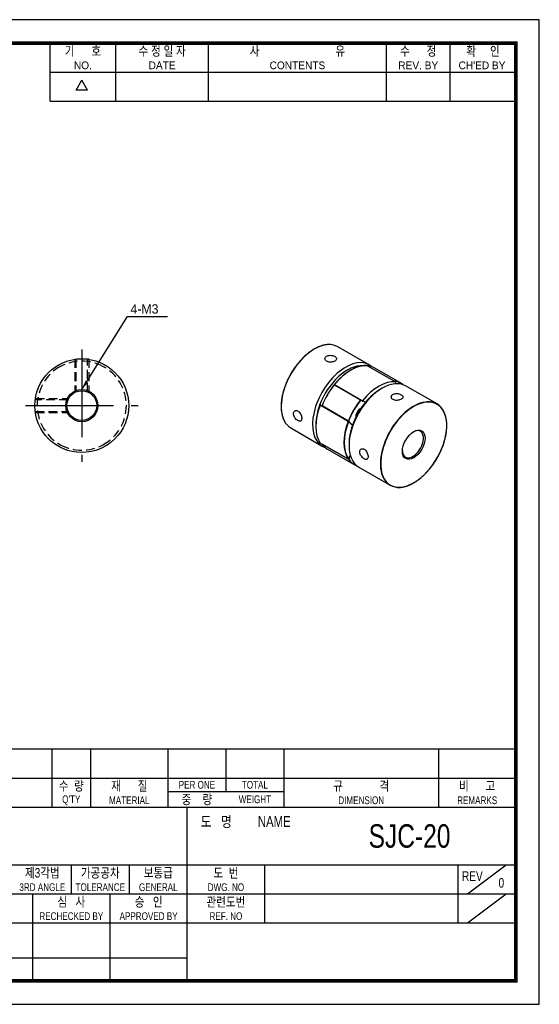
# Model space of a CAD drawing. Header units: millimetres. Extents: x 0 to 297, y 0 to 210.
# Tile 2 of 2: x 186 to 297, y 0 to 210. Entities that reach past the tile are written whole.
import ezdxf
from ezdxf.enums import TextEntityAlignment as Align

# ---------------------------------------------------------------- set-up
doc = ezdxf.new("R2010")
doc.units = ezdxf.units.MM
doc.header["$LTSCALE"] = 15
for name, pattern in [('CENTER', [2, 1.25, -0.25, 0.25, -0.25]), ('DASHED', [0.75, 0.5, -0.25]), ('HIDDEN2', [0.1875, 0.125, -0.0625])]:
    doc.linetypes.add(name, pattern=pattern)
doc.layers.get('0').update_dxf_attribs({"linetype": 'CONTINUOUS'})
for name, color, linetype in [('BM', 2, 'CONTINUOUS'), ('CT', 1, 'CENTER'), ('D', 7, 'CONTINUOUS'), ('DIM', 7, 'CONTINUOUS'), ('HD', 4, 'DASHED')]:
    doc.layers.add(name, color=color, linetype=linetype)
doc.styles.get("Standard").update_dxf_attribs({"font": 'Gulim.ttf', "width": 0.8, "height": 3})
doc.dimstyles.new('LIM', dxfattribs={"dimtxt": 2, "dimasz": 2, "dimexe": 2, "dimexo": 1, "dimgap": 1, "dimtad": 1, "dimdec": 3, "dimzin": 9, "dimdsep": 46, "dimtxsty": 'Standard', "dimcen": 3, "dimclrd": 1, "dimclre": 1, "dimadec": 0, "dimazin": 0, "dimtfac": 1, "dimtdec": 3, "dimtmove": 0, "dimatfit": 3, "dimfxl": 0, "dimtolj": 1, "dimtzin": 0, "dimarcsym": 0})

msp = doc.modelspace()

# ---------------------------------------------------------------- linework, layer by layer
for p, q in [((192.7139, 192.6407), (192.7139, 205)), ((206.7211, 192.6407), (206.7211, 205)), ((226.4959, 192.6407), (226.4959, 205)), ((264.3976, 192.6407), (264.3976, 205)), ((277.9928, 192.6407), (277.9928, 205)), ((192.7139, 198.8204), (291.588, 198.8204)), ((198.2565, 194.9765), (199.4924, 197.1172)), ((200.7283, 194.9765), (199.4924, 197.1172)), ((200.7283, 194.9765), (198.2565, 194.9765)), ((192.7139, 192.6407), (291.588, 192.6407)), ((292, 54.437), (147.8086, 54.437)), ((193.1259, 54.437), (193.1259, 42.0778)), ((201.3654, 54.437), (201.3654, 42.0778)), ((217.8444, 54.437), (217.8444, 42.0778)), ((230.2037, 54.437), (230.2037, 45.3736)), ((242.563, 54.437), (242.563, 42.0778)), ((275.521, 54.437), (275.521, 42.0778)), ((147.8086, 48.2574), (292, 48.2574)), ((217.8444, 45.3736), (242.563, 45.3736)), ((147.8086, 42.0778), (292, 42.0778)), ((221.9642, 5), (221.9642, 42.0778)), ((147.8086, 29.7185), (292, 29.7185)), ((197.2457, 29.7185), (197.2457, 23.5389)), ((209.6049, 29.7185), (209.6049, 23.5389)), ((238.4432, 29.7185), (238.4432, 17.3593)), ((279.6407, 29.7185), (279.6407, 17.3593)), ((281.7006, 23.5389), (289.9401, 29.7185)), ((147.8086, 23.5389), (221.9642, 23.5389)), ((189.0061, 23.5389), (189.0061, 5)), ((205.4852, 23.5389), (205.4852, 5)), ((221.9642, 23.5389), (292, 23.5389)), ((281.7006, 17.3593), (289.9401, 23.5389)), ((147.8086, 17.3593), (292, 17.3593)), ((147.8086, 9.8798), (221.9642, 9.8798))]:
    msp.add_line(p, q)
msp.add_lwpolyline([(297, 210), (0, 210), (0, 0), (297, 0)], close=True)
msp.add_lwpolyline([(292, 205, 0.8, 0.8, 0), (5, 205, 0.8, 0.8, 0), (5, 5, 0.8, 0.8, 0), (292, 5, 0.8, 0.8, 0)], format="xyseb", close=True)
at = {"layer": 'BM', "linetype": 'Continuous'}
for p, q in [((260.7363, 136.3854), (254.0541, 140.2434)), ((260.3678, 136.2047), (266.3429, 132.755)), ((260.3856, 136.2031), (265.9717, 132.9779)), ((267.4184, 132.5275), (261.8323, 135.7526)), ((266.3429, 132.755), (266.3484, 132.3459)), ((258.8651, 128.8749), (253.279, 132.1001)), ((253.3071, 132.1398), (259.362, 128.644)), ((253.3145, 132.1206), (258.9007, 128.8954)), ((253.35, 132.1882), (259.3251, 128.7385)), ((263.5144, 131.3994), (263.1609, 131.1953)), ((275.1966, 128.0367), (268.5144, 131.8947)), ((259.9701, 128.4221), (259.3775, 128.6369)), ((250.1785, 127.7926), (250.2975, 127.8513)), ((256.2642, 124.335), (250.2892, 127.7847)), ((256.3554, 124.3556), (250.3004, 127.8514)), ((250.7189, 127.6658), (256.305, 124.4406)), ((256.305, 124.3996), (250.7189, 127.6247)), ((244.0541, 122.9229), (250.7363, 119.0649)), ((249.3723, 123.6427), (249.3723, 123.2344)), ((256.2947, 116.2492), (250.3197, 119.6989)), ((256.305, 116.2346), (250.7189, 119.4598)), ((251.8323, 118.4321), (257.4184, 115.207)), ((256.4434, 119.5602), (256.4434, 119.1519)), ((258.5144, 114.5742), (265.1966, 110.7162))]:
    msp.add_line(p, q, dxfattribs=at)
at = {"layer": 'BM', "linetype": 'HIDDEN2'}
for p, q in [((197.9773, 137.6119), (198.2273, 137.6119)), ((200.7273, 137.6119), (200.7273, 137.6124)), ((200.9773, 137.6124), (200.7273, 137.6124)), ((198.2273, 130.6096), (198.2273, 130.6089)), ((189.5557, 128.9404), (189.5552, 128.9404)), ((196.558, 126.4404), (196.5587, 126.4404))]:
    msp.add_line(p, q, dxfattribs=at)
at = {"layer": 'BM', "linetype": 'Continuous'}
for radius in [10, 3.425, 3.175]:
    msp.add_circle((199.4773, 127.6904), radius, dxfattribs=at)
at = {"layer": 'BM', "linetype": 'HIDDEN2'}
msp.add_arc((199.4773, 127.6904), 9.5, 61.64065, 118.35935, dxfattribs=at)
at = {"layer": 'BM', "linetype": 'Continuous'}
for centre, radius, start, end in [((266.6185, 121.4423), 17.0947, 141.404664, 158.595336), ((253.2968, 132.075), 0.05, 84.64165, 141.306516), ((248.5817, 127.3402), 6.6158, 178.433774, 205.779998), ((250.7494, 127.6629), 0.05, 158.693484, 215.35835), ((256.3595, 124.1505), 0.2077, 93.2262, 117.312159), ((250.7494, 119.4979), 0.05, 204.803645, 215.35835), ((266.9647, 112.1566), 11.4071, 156.597235, 158.882199)]:
    msp.add_arc(centre, radius, start, end, dxfattribs=at)
for centre, major_axis, ratio, start_param, end_param in [((249.0541, 131.5831), (-5, -8.6603), 0.57735027, 3.49424475, 5.93102962), ((249.0541, 131.5831), (-5, -8.6603), 0.57735027, 3.14159265, 3.49424475), ((255.7363, 127.7252), (-5, -8.6603), 0.57735027, 3.03177048, 6.28318531), ((256.0898, 127.521), (-4.75, -8.2272), 0.57735027, 3.42161054, 5.00282311), ((256.8323, 127.0924), (5, 8.6603), 0.57735027, 0.26179939, 1.30031482), ((260.3678, 136.1575), (-0.0047, -0.0498), 0.78928543, 2.79421697, 3.14159265), ((260.3678, 136.1575), (0.025, 0.0433), 0.57735027, 0.25889569, 0.61429229), ((256.8323, 127.0924), (-5, -8.6603), 0.57735027, 3.14159265, 3.40048835), ((263.5144, 123.2344), (5, 8.6603), 0.57735027, 0, 3.14159265), ((262.8073, 123.6427), (5, 8.6603), 0.57735027, 0.26179939, 1.30031482), ((265.954, 132.9323), (0.025, 0.0433), 0.57735027, 0.25889569, 0.61429229), ((262.4184, 123.8672), (-5, -8.6603), 0.57735027, 3.03177048, 3.40048835), ((265.954, 132.9323), (-0.0047, -0.0498), 0.78928543, 2.23064897, 2.79421697), ((262.4538, 123.8468), (-4.975, -8.617), 0.57735027, 3.0585276, 3.38393002), ((256.8323, 127.0924), (5, 8.6603), 0.57735027, 1.31190063, 1.82969202), ((253.2968, 132.075), (0.025, 0.0433), 0.57735027, 0.25889569, 1.31190063), ((253.3321, 132.1831), (0.025, 0.0433), 0.57735027, 2.87362371, 3.14159265), ((253.2968, 132.075), (-0.0047, -0.0498), 0.78928543, 2.79421697, 3.14159265), ((249.7612, 123.0099), (-5, -8.6603), 0.57735027, 3.39538875, 3.40048835), ((263.1609, 123.4386), (4.75, 8.2272), 0.57735027, 0.78539816, 1.2803622), ((262.4184, 123.8672), (-5, -8.6603), 0.57735027, 4.45349329, 4.97128467), ((263.1609, 123.4386), (4.75, 8.2272), 0.57735027, 1.2803622, 2.35619449), ((262.4538, 123.8468), (4.975, 8.617), 0.57735027, 1.34442414, 1.7623974), ((262.4538, 123.8468), (4.975, 8.617), 0.57735027, 1.31190063, 1.34442414), ((258.8829, 128.8499), (0.025, 0.0433), 0.57735027, 0.25889569, 1.31190063), ((258.8829, 128.8499), (0.039, -0.0313), 0.20903391, 0.63154567, 2.202342), ((255.3474, 119.7847), (-5, -8.6603), 0.57735027, 3.39538875, 3.40048835), ((258.8829, 128.8499), (-0.0047, -0.0498), 0.78928543, 1.22342064, 2.79421697), ((255.3827, 119.7643), (-4.975, -8.617), 0.57735027, 3.37523128, 3.40048835), ((270.1966, 119.3765), (5, 8.6603), 0.57735027, 0.35465649, 2.789762), ((270.232, 119.3561), (-4.975, -8.617), 0.57735027, 0, 4.45135696), ((270.1966, 119.3765), (5, 8.6603), 0.57735027, 0, 0.35465649), ((256.4434, 127.3169), (-5, -8.6603), 0.57735027, 4.98287049, 6.02138592), ((256.0898, 127.521), (-4.75, -8.2272), 0.57735027, 5.00282311, 5.49778714), ((250.7494, 127.6629), (0.0408, 0.0289), 0.78928543, 3.14159265, 3.48896834), ((250.7494, 127.6629), (-0.025, -0.0433), 0.57735027, 4.97128467, 6.02428962), ((256.8323, 135.2573), (5, 8.6603), 0.57735027, 2.88269696, 2.88779656), ((258.9182, 125.888), (-0.75, -1.299), 0.57735027, 3.82126647, 5.60351149), ((270.1966, 119.3765), (5, 8.6603), 0.57735027, 5.9186448, 6.28318531), ((249.0541, 131.5831), (-5, -8.6603), 0.57735027, 5.93102962, 6.28318531), ((262.4184, 123.8672), (-5, -8.6603), 0.57735027, 4.98287049, 6.02138592), ((262.4538, 123.8468), (-4.975, -8.617), 0.57735027, 4.97784536, 6.0127038), ((256.3356, 124.4378), (-0.025, -0.0433), 0.57735027, 4.97128467, 6.02428962), ((256.3356, 124.4378), (0.0466, -0.0182), 0.20903391, 4.08084331, 5.65163964), ((256.3356, 124.4378), (0.0408, 0.0289), 0.78928543, 3.48896834, 5.05976467), ((262.4184, 132.0322), (5, 8.6603), 0.57735027, 2.88269696, 2.88779656), ((256.3304, 124.3123), (-0.025, -0.0433), 0.57735027, 2.88843208, 3.4095616), ((262.4538, 132.0118), (5, 8.6603), 0.57735027, 2.88843208, 3.08586831), ((262.4538, 123.8468), (4.975, 8.617), 0.57735027, 1.7623974, 1.82969202), ((262.4538, 132.0118), (4.975, 8.617), 0.57735027, 2.88269696, 3.08394967), ((270.232, 119.3561), (-4.975, -8.617), 0.57735027, 4.45135696, 5.0210737), ((270.0552, 119.4581), (-1.5875, -2.7496), 0.57735027, 0, 3.88835731), ((250.7494, 119.4979), (0.0408, 0.0289), 0.78928543, 3.14159265, 3.48896834), ((250.7494, 119.4979), (-0.025, -0.0433), 0.57735027, 5.66889302, 6.02428962), ((256.8323, 127.0924), (5, 8.6603), 0.57735027, 2.88269696, 3.14159265), ((255.7363, 127.7252), (-5, -8.6603), 0.57735027, 0, 0.10982218), ((270.232, 119.3561), (-4.975, -8.617), 0.57735027, 5.0210737, 6.28318531), ((270.0552, 119.4581), (-1.5875, -2.7496), 0.57735027, 5.53642065, 6.28318531), ((256.3356, 116.2728), (-0.025, -0.0433), 0.57735027, 5.64850103, 6.02428962), ((256.3356, 116.2728), (-0.0408, -0.0289), 0.78928543, 0.34737569, 1.91817202), ((262.4184, 123.8672), (5, 8.6603), 0.57735027, 2.88269696, 3.25141483), ((256.3356, 116.2728), (-0.0466, 0.0182), 0.20903391, 1.39479526, 2.51004698), ((262.4538, 115.6818), (-5.025, -8.7036), 0.57735027, 4.92437557, 4.96554955), ((262.4538, 115.6818), (4.975, 8.617), 0.57735027, 1.73932306, 1.82969202), ((262.4538, 123.8468), (4.975, 8.617), 0.57735027, 2.88269696, 3.22465771), ((262.4538, 115.6818), (-5.025, -8.7036), 0.57735027, 4.87285649, 4.92437557), ((270.1966, 119.3765), (5, 8.6603), 0.57735027, 2.789762, 3.50353374)]:
    msp.add_ellipse(centre, major_axis=major_axis, ratio=ratio, start_param=start_param, end_param=end_param, dxfattribs=at)
msp.add_ellipse((270.232, 119.3561), major_axis=(1.7125, 2.9661), ratio=0.57735027, dxfattribs=at)
for points, knots in [([(252.0019, 140.7105), (251.9126, 140.706), (251.7464, 140.6969), (251.4577, 140.6596), (251.1555, 140.6037), (250.8468, 140.5288), (250.5351, 140.4357), (250.2201, 140.3245), (249.9029, 140.1953), (249.584, 140.0485), (249.264, 139.8844), (248.9436, 139.7034), (248.6235, 139.5057), (248.3043, 139.2919), (247.9866, 139.0623), (247.6712, 138.8174), (247.3586, 138.5578), (247.0495, 138.284), (246.7446, 137.9964), (246.4443, 137.6958), (246.1494, 137.3828), (245.8604, 137.0579), (245.578, 136.7218), (245.3026, 136.3753), (245.0349, 136.019), (244.7754, 135.6537), (244.5246, 135.2801), (244.283, 134.8989), (244.0512, 134.511), (243.8296, 134.1171), (243.6186, 133.7181), (243.4187, 133.3146), (243.2303, 132.9077), (243.0538, 132.4981), (242.8895, 132.0865), (242.7378, 131.674), (242.599, 131.2613), (242.4733, 130.8492), (242.361, 130.4386), (242.2624, 130.0303), (242.1777, 129.6251), (242.107, 129.2239), (242.0505, 128.8277), (242.0083, 128.4362), (241.9807, 128.0545), (241.9696, 127.7422), (241.9686, 127.5779), (241.9684, 127.521)], [0, 0, 0, 0, 0.01880941, 0.04137802, 0.06395725, 0.08654522, 0.10914006, 0.13174004, 0.15434364, 0.1769496, 0.19955687, 0.22216462, 0.2447721, 0.26737889, 0.28998473, 0.31258944, 0.33519292, 0.35779515, 0.38039614, 0.40299593, 0.4255946, 0.44819224, 0.47078896, 0.49338487, 0.5159801, 0.53857478, 0.56116902, 0.58376296, 0.60635674, 0.62895049, 0.65154432, 0.67413835, 0.69673269, 0.7193275, 0.74192291, 0.76451904, 0.78711602, 0.809714, 0.83231308, 0.85491338, 0.877515, 0.90011803, 0.92272252, 0.94532851, 0.96793596, 0.99054481, 1, 1, 1, 1]), ([(251.6704, 137.1529), (251.7689, 137.096), (251.8857, 137.0507), (252.011, 137.0202), (252.1364, 136.9897), (252.2737, 136.9733), (252.4118, 136.971), (252.5506, 136.9688), (252.694, 136.9809), (252.8303, 137.0052), (252.967, 137.0295), (253.1004, 137.0668), (253.2192, 137.113), (253.3374, 137.1589), (253.4446, 137.2151), (253.5316, 137.2765), (253.6182, 137.3376), (253.6873, 137.4057), (253.7334, 137.4757), (253.7796, 137.546), (253.8038, 137.6201), (253.8043, 137.6932), (253.8047, 137.7669), (253.781, 137.8416), (253.735, 137.9123), (253.689, 137.9831), (253.6195, 138.0519), (253.5321, 138.1136), (253.4453, 138.1749), (253.3385, 138.231), (253.2207, 138.2769), (253.1033, 138.3227), (252.9716, 138.3598), (252.8365, 138.3842), (252.7008, 138.4088), (252.5578, 138.4213), (252.4193, 138.4196), (252.2799, 138.4179), (252.1413, 138.4016), (252.0147, 138.3712), (251.8885, 138.3408), (251.7709, 138.2954), (251.6718, 138.2383), (251.5733, 138.1817), (251.4903, 138.112), (251.4296, 138.0354), (251.369, 137.9588), (251.329, 137.8734), (251.3128, 137.7869), (251.2965, 137.6998), (251.3039, 137.6094), (251.3344, 137.5242), (251.365, 137.4387), (251.4197, 137.3561), (251.494, 137.2842), (251.544, 137.2359), (251.6036, 137.1915), (251.6704, 137.1529)], [0, 0, 0, 0, 0.05341853, 0.05341853, 0.05341853, 0.10681922, 0.10681922, 0.10681922, 0.16048716, 0.16048716, 0.16048716, 0.21434055, 0.21434055, 0.21434055, 0.26790739, 0.26790739, 0.26790739, 0.32116627, 0.32116627, 0.32116627, 0.37456872, 0.37456872, 0.37456872, 0.42834528, 0.42834528, 0.42834528, 0.48214869, 0.48214869, 0.48214869, 0.53558152, 0.53558152, 0.53558152, 0.58882694, 0.58882694, 0.58882694, 0.64235787, 0.64235787, 0.64235787, 0.69620309, 0.69620309, 0.69620309, 0.74990288, 0.74990288, 0.74990288, 0.80322757, 0.80322757, 0.80322757, 0.85652896, 0.85652896, 0.85652896, 0.91019142, 0.91019142, 0.91019142, 0.96404583, 0.96404583, 0.96404583, 1, 1, 1, 1]), ([(260.351, 136.2087), (260.3124, 136.2121), (260.1925, 136.2223), (259.9607, 136.2284), (259.6721, 136.2181), (259.375, 136.1889), (259.0734, 136.1411), (258.7671, 136.0747), (258.4568, 135.99), (258.1432, 135.887), (257.827, 135.7661), (257.5087, 135.6274), (257.1891, 135.4712), (256.8689, 135.2978), (256.5485, 135.1078), (256.2288, 134.9013), (255.9104, 134.6789), (255.5939, 134.441), (255.2799, 134.188), (254.9691, 133.9207), (254.6622, 133.6393), (254.3598, 133.3448), (254.0619, 133.0369), (253.772, 132.7193), (253.5134, 132.4203), (253.3706, 132.2448), (253.3042, 132.163)], [0, 0, 0, 0, 0.01635166, 0.0596741, 0.10301648, 0.14638382, 0.18977315, 0.23318094, 0.27660357, 0.32003755, 0.36347979, 0.40692761, 0.45037882, 0.49383166, 0.53728456, 0.58073648, 0.62418677, 0.66763502, 0.71108099, 0.75452456, 0.79796571, 0.84140453, 0.88484111, 0.92827564, 0.9717083, 1, 1, 1, 1]), ([(253.3014, 132.1451), (253.2998, 132.1474), (253.2991, 132.1499), (253.2991, 132.1524), (253.2991, 132.1549), (253.2999, 132.1574), (253.3013, 132.1599), (253.3032, 132.1633), (253.3063, 132.1666), (253.31, 132.1697), (253.3152, 132.1738), (253.3217, 132.1776), (253.3288, 132.1807), (253.335, 132.1835), (253.3417, 132.1859), (253.3487, 132.1878), (253.3492, 132.1879), (253.3496, 132.188), (253.35, 132.1882)], [0, 0, 0, 0, 0.13989198, 0.13989198, 0.13989198, 0.27862818, 0.27862818, 0.27862818, 0.47505525, 0.47505525, 0.47505525, 0.74806716, 0.74806716, 0.74806716, 0.9851115, 0.9851115, 0.9851115, 1, 1, 1, 1]), ([(267.5803, 130.0085), (267.4818, 130.0654), (267.365, 130.1158), (267.2397, 130.1552), (267.1143, 130.1946), (266.977, 130.224), (266.8389, 130.24), (266.7001, 130.2562), (266.5567, 130.2593), (266.4204, 130.248), (266.2837, 130.2366), (266.1504, 130.2102), (266.0315, 130.1702), (265.9133, 130.1304), (265.8061, 130.076), (265.7191, 130.0114), (265.6325, 129.9471), (265.5634, 129.871), (265.5173, 129.7899), (265.4711, 129.7086), (265.4469, 129.6201), (265.4464, 129.5328), (265.446, 129.4448), (265.4697, 129.3556), (265.5157, 129.2735), (265.5617, 129.1915), (265.6312, 129.1144), (265.7186, 129.0495), (265.8054, 128.9849), (265.9122, 128.9306), (266.03, 128.8908), (266.1475, 128.8512), (266.2791, 128.8249), (266.4142, 128.8132), (266.5499, 128.8014), (266.6929, 128.8041), (266.8314, 128.8197), (266.9708, 128.8355), (267.1094, 128.8648), (267.236, 128.9042), (267.3622, 128.9436), (267.4798, 128.9941), (267.579, 129.0512), (267.6774, 129.1079), (267.7604, 129.1726), (267.8211, 129.2404), (267.8817, 129.3082), (267.9217, 129.3809), (267.9379, 129.4535), (267.9542, 129.5267), (267.9468, 129.6019), (267.9163, 129.6741), (267.8857, 129.7466), (267.8311, 129.8182), (267.7567, 129.8837), (267.7067, 129.9278), (267.6471, 129.97), (267.5803, 130.0085)], [0, 0, 0, 0, 0.05341853, 0.05341853, 0.05341853, 0.10681922, 0.10681922, 0.10681922, 0.16048716, 0.16048716, 0.16048716, 0.21434055, 0.21434055, 0.21434055, 0.26790739, 0.26790739, 0.26790739, 0.32116627, 0.32116627, 0.32116627, 0.37456872, 0.37456872, 0.37456872, 0.42834528, 0.42834528, 0.42834528, 0.48214869, 0.48214869, 0.48214869, 0.53558152, 0.53558152, 0.53558152, 0.58882694, 0.58882694, 0.58882694, 0.64235787, 0.64235787, 0.64235787, 0.69620309, 0.69620309, 0.69620309, 0.74990288, 0.74990288, 0.74990288, 0.80322757, 0.80322757, 0.80322757, 0.85652896, 0.85652896, 0.85652896, 0.91019142, 0.91019142, 0.91019142, 0.96404583, 0.96404583, 0.96404583, 1, 1, 1, 1]), ([(259.3251, 128.7385), (259.3224, 128.7351), (259.3202, 128.7311), (259.3189, 128.7269), (259.3175, 128.7228), (259.3168, 128.7183), (259.3168, 128.7139), (259.3167, 128.7077), (259.3177, 128.7014), (259.3196, 128.6955), (259.3221, 128.6872), (259.3262, 128.6794), (259.3311, 128.6723), (259.3373, 128.6635), (259.3452, 128.6556), (259.3539, 128.6493), (259.3611, 128.644), (259.3691, 128.6397), (259.3775, 128.6369)], [0, 0, 0, 0, 0.10146496, 0.10146496, 0.10146496, 0.20210203, 0.20210203, 0.20210203, 0.34429332, 0.34429332, 0.34429332, 0.54193812, 0.54193812, 0.54193812, 0.79203087, 0.79203087, 0.79203087, 1, 1, 1, 1]), ([(245.5387, 124.4912), (245.6372, 124.4343), (245.7348, 124.395), (245.8239, 124.3765), (245.913, 124.3581), (245.9959, 124.3601), (246.0669, 124.3828), (246.1382, 124.4056), (246.1994, 124.4499), (246.2465, 124.5127), (246.2938, 124.5758), (246.3283, 124.6592), (246.3477, 124.7567), (246.367, 124.8536), (246.3719, 124.967), (246.3622, 125.0874), (246.3526, 125.2073), (246.3282, 125.3374), (246.2906, 125.4668), (246.2529, 125.5965), (246.2008, 125.7291), (246.1377, 125.8531), (246.0741, 125.9781), (245.9976, 126.0978), (245.9133, 126.2019), (245.829, 126.3061), (245.7347, 126.3975), (245.6375, 126.4681), (245.541, 126.5382), (245.4391, 126.5897), (245.3404, 126.6185), (245.242, 126.6471), (245.1441, 126.6539), (245.0554, 126.6389), (244.9662, 126.6237), (244.8839, 126.5861), (244.8161, 126.5296), (244.7479, 126.4727), (244.6927, 126.3953), (244.6558, 126.304), (244.619, 126.2131), (244.5995, 126.1059), (244.5993, 125.9917), (244.5992, 125.8782), (244.618, 125.7546), (244.654, 125.6311), (244.69, 125.5075), (244.744, 125.3805), (244.8108, 125.26), (244.8781, 125.1386), (244.9601, 125.0204), (245.0491, 124.9143), (245.1384, 124.8079), (245.2373, 124.7108), (245.3367, 124.6308), (245.4036, 124.5769), (245.4719, 124.5298), (245.5387, 124.4912)], [0, 0, 0, 0, 0.05341853, 0.05341853, 0.05341853, 0.10681922, 0.10681922, 0.10681922, 0.16048716, 0.16048716, 0.16048716, 0.21434055, 0.21434055, 0.21434055, 0.26790739, 0.26790739, 0.26790739, 0.32116627, 0.32116627, 0.32116627, 0.37456872, 0.37456872, 0.37456872, 0.42834528, 0.42834528, 0.42834528, 0.48214869, 0.48214869, 0.48214869, 0.53558152, 0.53558152, 0.53558152, 0.58882694, 0.58882694, 0.58882694, 0.64235787, 0.64235787, 0.64235787, 0.69620309, 0.69620309, 0.69620309, 0.74990288, 0.74990288, 0.74990288, 0.80322757, 0.80322757, 0.80322757, 0.85652896, 0.85652896, 0.85652896, 0.91019142, 0.91019142, 0.91019142, 0.96404583, 0.96404583, 0.96404583, 1, 1, 1, 1]), ([(250.2892, 127.7847), (250.2907, 127.7888), (250.2922, 127.7931), (250.2936, 127.7973), (250.2949, 127.8015), (250.2961, 127.8056), (250.2972, 127.8095), (250.2986, 127.8149), (250.2998, 127.8199), (250.3006, 127.8243), (250.3018, 127.8304), (250.3024, 127.8356), (250.3026, 127.8396), (250.3029, 127.8448), (250.3024, 127.8483), (250.3014, 127.8502), (250.3005, 127.8518), (250.2992, 127.8522), (250.2975, 127.8513)], [0, 0, 0, 0, 0.10146496, 0.10146496, 0.10146496, 0.20210203, 0.20210203, 0.20210203, 0.34429332, 0.34429332, 0.34429332, 0.54193812, 0.54193812, 0.54193812, 0.79203087, 0.79203087, 0.79203087, 1, 1, 1, 1]), ([(267.3091, 110.2531), (267.3535, 110.255), (267.4824, 110.2607), (267.7295, 110.2908), (268.03, 110.3422), (268.338, 110.4133), (268.649, 110.5025), (268.9634, 110.6099), (269.2801, 110.7353), (269.5988, 110.8784), (269.9186, 111.0388), (270.239, 111.2163), (270.5592, 111.4105), (270.8786, 111.6209), (271.1967, 111.8472), (271.5126, 112.0888), (271.8258, 112.3453), (272.1357, 112.6162), (272.4416, 112.9009), (272.743, 113.1987), (273.0391, 113.5092), (273.3293, 113.8316), (273.6132, 114.1653), (273.8902, 114.5097), (274.1595, 114.864), (274.4208, 115.2274), (274.6735, 115.5994), (274.9171, 115.979), (275.151, 116.3655), (275.3748, 116.7582), (275.5881, 117.1562), (275.7904, 117.5588), (275.9813, 117.9651), (276.1604, 118.3742), (276.3273, 118.7854), (276.4817, 119.1978), (276.6233, 119.6105), (276.7518, 120.0228), (276.8669, 120.4338), (276.9684, 120.8427), (277.0561, 121.2486), (277.1298, 121.6507), (277.1894, 122.0482), (277.2346, 122.4402), (277.2654, 122.8261), (277.2818, 123.2049), (277.2837, 123.5759), (277.2711, 123.9385), (277.244, 124.2917), (277.2025, 124.6349), (277.1465, 124.9675), (277.0764, 125.2885), (276.9919, 125.5981), (276.8941, 125.8928), (276.7829, 126.1753), (276.7065, 126.3345), (276.6626, 126.4251)], [0, 0, 0, 0, 0.00778225, 0.02650022, 0.04522731, 0.06396199, 0.08270268, 0.10144793, 0.12019644, 0.13894711, 0.15769904, 0.17645151, 0.19520386, 0.2139557, 0.23270679, 0.25145697, 0.27020615, 0.28895428, 0.30770138, 0.32644748, 0.34519264, 0.36393692, 0.38268042, 0.40142323, 0.42016545, 0.43890719, 0.45764854, 0.47638963, 0.49513056, 0.51387143, 0.53261236, 0.55135343, 0.57009474, 0.58883641, 0.60757855, 0.62632126, 0.64506467, 0.66380887, 0.68255397, 0.70130006, 0.72004724, 0.73879556, 0.75754509, 0.77629586, 0.79504785, 0.81380102, 0.83255525, 0.85131034, 0.87006601, 0.88882174, 0.90757683, 0.92633048, 0.94508168, 0.96382921, 0.98257165, 1, 1, 1, 1]), ([(259.6808, 118.3675), (259.5823, 118.4243), (259.4803, 118.4612), (259.3835, 118.4751), (259.2867, 118.4891), (259.1926, 118.4807), (259.1096, 118.451), (259.0262, 118.4213), (258.9518, 118.3693), (258.8935, 118.3001), (258.835, 118.2306), (258.7912, 118.1417), (258.7664, 118.0411), (258.7417, 117.9411), (258.7353, 117.8269), (258.7477, 117.708), (258.7601, 117.5897), (258.7915, 117.4636), (258.8386, 117.3398), (258.886, 117.2156), (258.9505, 117.0902), (259.0259, 116.9732), (259.1019, 116.8555), (259.191, 116.743), (259.285, 116.6446), (259.3791, 116.546), (259.4806, 116.4588), (259.5806, 116.3898), (259.6798, 116.3213), (259.7803, 116.2689), (259.8737, 116.237), (259.9667, 116.2053), (260.0553, 116.1931), (260.133, 116.2018), (260.211, 116.2105), (260.2802, 116.2406), (260.3359, 116.2901), (260.392, 116.34), (260.4359, 116.4109), (260.465, 116.4976), (260.4941, 116.5841), (260.5091, 116.6887), (260.5092, 116.803), (260.5094, 116.9164), (260.4948, 117.0424), (260.4664, 117.1704), (260.438, 117.2983), (260.3951, 117.4317), (260.3403, 117.5592), (260.2851, 117.6875), (260.2163, 117.8134), (260.1385, 117.9259), (260.0604, 118.0388), (259.9711, 118.1414), (259.8771, 118.2246), (259.8139, 118.2806), (259.7476, 118.3289), (259.6808, 118.3675)], [0, 0, 0, 0, 0.05341853, 0.05341853, 0.05341853, 0.10681922, 0.10681922, 0.10681922, 0.16048716, 0.16048716, 0.16048716, 0.21434055, 0.21434055, 0.21434055, 0.26790739, 0.26790739, 0.26790739, 0.32116627, 0.32116627, 0.32116627, 0.37456872, 0.37456872, 0.37456872, 0.42834528, 0.42834528, 0.42834528, 0.48214869, 0.48214869, 0.48214869, 0.53558152, 0.53558152, 0.53558152, 0.58882694, 0.58882694, 0.58882694, 0.64235787, 0.64235787, 0.64235787, 0.69620309, 0.69620309, 0.69620309, 0.74990288, 0.74990288, 0.74990288, 0.80322757, 0.80322757, 0.80322757, 0.85652896, 0.85652896, 0.85652896, 0.91019142, 0.91019142, 0.91019142, 0.96404583, 0.96404583, 0.96404583, 1, 1, 1, 1]), ([(256.3304, 116.3106), (256.3304, 116.3102), (256.3304, 116.3098), (256.3304, 116.3094), (256.3302, 116.2956), (256.3285, 116.2824), (256.325, 116.2712), (256.3229, 116.2642), (256.3199, 116.2579), (256.3158, 116.2532), (256.3136, 116.2506), (256.3109, 116.2485), (256.3077, 116.2474), (256.3057, 116.2467), (256.3034, 116.2465), (256.301, 116.2469), (256.299, 116.2472), (256.2968, 116.248), (256.2947, 116.2492)], [0, 0, 0, 0, 0.01251008, 0.01251008, 0.01251008, 0.43433253, 0.43433253, 0.43433253, 0.69400587, 0.69400587, 0.69400587, 0.83504021, 0.83504021, 0.83504021, 0.92599565, 0.92599565, 0.92599565, 1, 1, 1, 1])]:
    msp.add_open_spline(points, degree=3, knots=knots, dxfattribs=at)
for points, weights in [([(253.279, 132.1001), (253.261, 132.1104), (253.2577, 132.1063)], [1, 0.826369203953, 0.858599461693]), ([(250.7189, 127.6658), (250.7009, 127.6761), (250.7028, 127.6811)], [1, 0.82636878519, 0.858599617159])]:
    msp.add_rational_spline(points, weights, degree=2, dxfattribs=at)
at = {"layer": 'CT'}
for p, q in [((199.4773, 139.6904), (199.4773, 115.6904)), ((187.4773, 127.6904), (211.4773, 127.6904))]:
    msp.add_line(p, q, dxfattribs=at)
at = {"layer": 'HD', "color": 1, "linetype": 'HIDDEN2'}
for p, q in [((197.9773, 137.6119), (197.9773, 130.4887)), ((200.9773, 137.6124), (200.9773, 130.4887)), ((189.641, 129.1904), (196.679, 129.1904)), ((189.641, 126.1904), (196.679, 126.1904))]:
    msp.add_line(p, q, dxfattribs=at)
at = {"layer": 'HD', "linetype": 'HIDDEN2'}
for p, q in [((198.2273, 137.6124), (198.2273, 130.6096)), ((200.7273, 130.6089), (200.7273, 137.6119)), ((196.5587, 128.9404), (189.5557, 128.9404)), ((189.5552, 126.4404), (196.558, 126.4404))]:
    msp.add_line(p, q, dxfattribs=at)
for start, end in [(61.64065, 118.35935), (118.35935, 241.64065), (298.35935, 61.64065), (241.64065, 298.35935), (241.64065, 298.35935)]:
    msp.add_arc((199.4773, 127.6904), 9.5, start, end, dxfattribs=at)

# ---------------------------------------------------------------- texts
at = {"layer": 'D', "width": 0.8}
for s, height, p in [('기      호', 2.05988, (199.7175, 203.3521)), ('수 정 일 자', 2.05988, (216.6085, 203.3521)), ('사                           유', 2.059877, (245.4468, 203.3521)), ('수      정', 2.05988, (271.1952, 203.3521)), ('확     인', 2.05988, (284.9964, 203.3521)), ('수  량', 2.05988, (197.2457, 46.6095)), ('재      질', 2.05988, (209.6049, 46.6095)), ('PER ONE', 1.6479, (224.0241, 46.8155)), ('TOTAL', 1.6479, (236.3833, 46.8155)), ('규             격', 2.059877, (259.042, 46.6095)), ('비      고', 2.05988, (283.7605, 46.6095)), ("Q'TY", 1.6479, (197.2457, 43.5197)), ('MATERIAL', 1.6479, (209.6049, 43.5197)), ('중    량', 2.05988, (224.0241, 43.7257)), ('WEIGHT', 1.6479, (236.3833, 43.7257)), ('DIMENSION', 1.6479, (259.042, 43.5197)), ('REMARKS', 1.6479, (283.7605, 43.5197)), ('도   명', 2.30706, (228.1438, 38.988)), ('NAME', 2.30706, (240.5031, 38.988)), ('SJC-20', 5, (269.3414, 35.8982)), ('제3각법', 2.05988, (191.066, 28.0706)), ('가공공차', 2.05988, (203.4253, 28.0706)), ('보통급', 2.05988, (215.7845, 28.0706)), ('도  번', 2.05988, (230.2037, 28.0706)), ('REV', 2.05988, (282.7306, 27.3497)), ('3RD ANGLE', 1.6479, (191.066, 24.9808)), ('TOLERANCE', 1.6479, (203.4253, 24.9808)), ('GENERAL', 1.6479, (215.7845, 24.9808)), ('DWG. NO', 1.6479, (230.2037, 24.9808)), ('0', 2.0599, (288.9102, 25.9078)), ('심   사', 2.05988, (197.2457, 21.891)), ('승   인', 2.05988, (213.7247, 21.891)), ('관련도번', 2.05988, (230.2037, 21.891)), ('REF. NO', 1.6479, (230.2037, 18.8012))]:
    msp.add_text(s, height=height, dxfattribs=at).set_placement(p, align=Align.MIDDLE)
at = {"layer": 'D'}
for s, p in [('NO.', (199.7175, 200.2623)), ('DATE', (216.6085, 200.2623)), ('CONTENTS', (245.4468, 200.2623)), ('REV. BY', (271.1952, 200.2623)), ("CH'ED BY", (284.7904, 200.2623))]:
    msp.add_text(s, height=1.6479, dxfattribs=at).set_placement(p, align=Align.MIDDLE)
at = {"layer": 'D', "width": 0.8}
for s, p in [('RECHECKED BY', (197.2457, 17.9772)), ('APPROVED BY', (213.7247, 17.9772))]:
    msp.add_text(s, height=1.647902, dxfattribs=at).set_placement(p, align=Align.CENTER)
at = {"layer": 'DIM'}
msp.add_text(' 4-M3', height=2, dxfattribs=at).set_placement((209.1378, 147.308))

# ---------------------------------------------------------------- leaders
msp.add_leader([(199.4773, 131.1154), (209.2303, 146.6686), (217.7581, 146.6686)], dimstyle='LIM', override={"dimgap": 1, "dimtad": 0}, dxfattribs=at)

doc.saveas('drawing.dxf')
